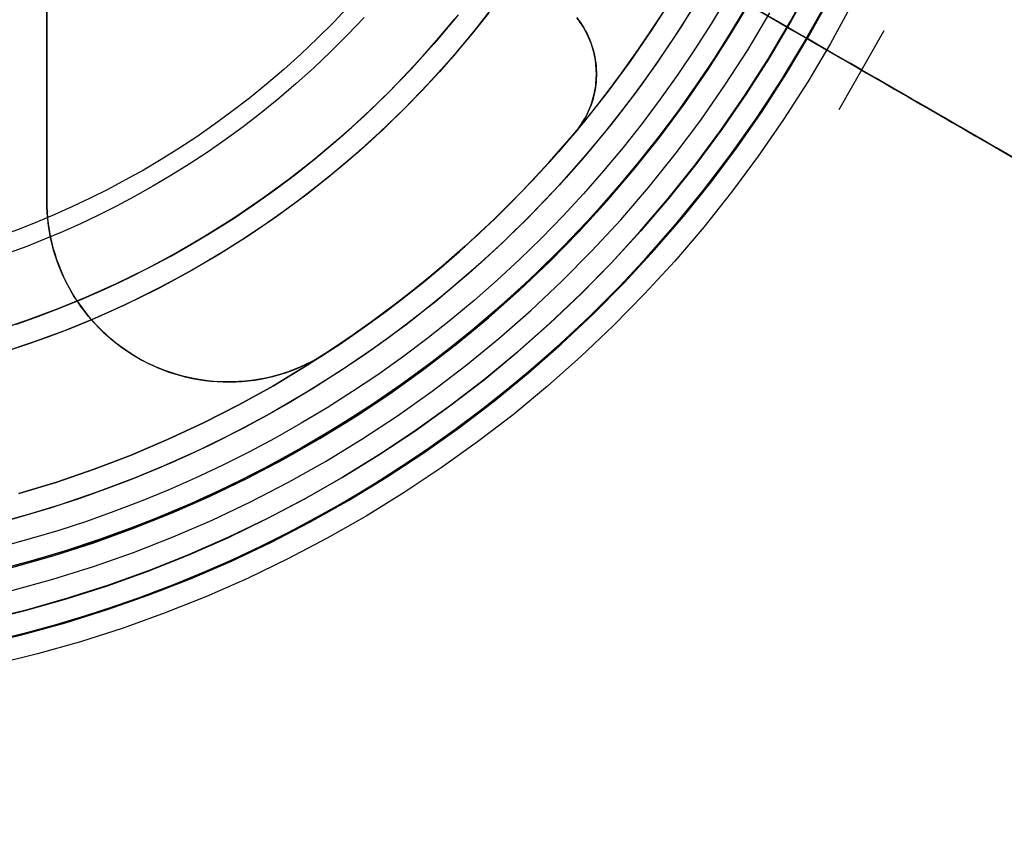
# Model space of a CAD drawing. Header units: millimetres. Extents: x -356 to 356, y -410 to 410.
# Tile 57 of 126: x 7 to 29, y -31 to -14. Entities that reach past the tile are written whole.
import ezdxf

# ---------------------------------------------------------------- set-up
doc = ezdxf.new("R2010")
doc.units = ezdxf.units.MM
doc.header["$MEASUREMENT"] = 0
doc.layers.add('1', color=7, linetype='Continuous')

msp = doc.modelspace()

# ---------------------------------------------------------------- linework, layer by layer
at = {"layer": '1', "color": 252, "extrusion": (-0.000237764, 0, 1)}
msp.add_lwpolyline([(-27.549, 0), (-27.533, -0.95), (-27.484, -1.899), (-27.402, -2.846), (-27.287, -3.789), (-27.14, -4.728), (-26.961, -5.661), (-26.75, -6.587), (-26.506, -7.506), (-26.231, -8.416), (-25.925, -9.315), (-25.588, -10.204), (-25.221, -11.08), (-24.823, -11.943), (-24.396, -12.792), (-23.94, -13.626), (-23.456, -14.443), (-22.943, -15.243), (-22.404, -16.025), (-21.837, -16.788), (-21.245, -17.531), (-20.627, -18.253), (-19.985, -18.953), (-19.319, -19.631), (-18.629, -20.285), (-17.918, -20.915), (-17.186, -21.521), (-16.433, -22.1), (-15.66, -22.653), (-14.869, -23.179), (-14.06, -23.678), (-13.234, -24.148), (-12.393, -24.59), (-11.537, -25.002), (-10.667, -25.385), (-9.784, -25.737), (-8.89, -26.059), (-7.985, -26.349), (-7.071, -26.608), (-6.149, -26.836), (-5.219, -27.031), (-4.283, -27.194), (-3.341, -27.325), (-2.396, -27.423), (-1.448, -27.489), (-0.499, -27.522), (0.452, -27.522), (1.401, -27.489), (2.349, -27.423), (3.294, -27.325), (4.235, -27.194), (5.172, -27.031), (6.101, -26.836), (7.024, -26.608), (7.938, -26.349), (8.843, -26.059), (9.737, -25.737), (10.62, -25.385), (11.49, -25.002), (12.346, -24.59), (13.187, -24.148), (14.013, -23.678), (14.822, -23.179), (15.613, -22.653), (16.385, -22.1), (17.138, -21.521), (17.871, -20.915), (18.582, -20.285), (19.271, -19.631), (19.937, -18.953), (20.58, -18.253), (21.197, -17.531), (21.79, -16.788), (22.356, -16.025), (22.896, -15.243), (23.409, -14.443), (23.893, -13.626), (24.349, -12.792), (24.776, -11.943), (25.174, -11.08), (25.541, -10.204), (25.878, -9.315), (26.184, -8.416), (26.459, -7.506), (26.702, -6.587), (26.914, -5.661), (27.093, -4.728), (27.24, -3.789), (27.355, -2.846), (27.437, -1.899), (27.486, -0.95), (27.502, 0)], dxfattribs=at)
at = {"layer": '1', "color": 252, "extrusion": (-8.22423e-05, 0, 1)}
msp.add_lwpolyline([(-26.534, 0), (-26.518, -0.916), (-26.471, -1.83), (-26.392, -2.742), (-26.282, -3.651), (-26.14, -4.556), (-25.967, -5.455), (-25.763, -6.348), (-25.529, -7.233), (-25.264, -8.11), (-24.969, -8.977), (-24.644, -9.833), (-24.29, -10.677), (-23.907, -11.509), (-23.496, -12.327), (-23.056, -13.131), (-22.589, -13.918), (-22.095, -14.689), (-21.575, -15.443), (-21.029, -16.178), (-20.458, -16.894), (-19.863, -17.59), (-19.244, -18.265), (-18.602, -18.918), (-17.938, -19.548), (-17.253, -20.156), (-16.547, -20.739), (-15.821, -21.297), (-15.077, -21.83), (-14.314, -22.337), (-13.535, -22.818), (-12.739, -23.271), (-11.928, -23.697), (-11.103, -24.094), (-10.265, -24.463), (-9.414, -24.802), (-8.553, -25.112), (-7.681, -25.392), (-6.8, -25.642), (-5.911, -25.861), (-5.015, -26.049), (-4.112, -26.206), (-3.206, -26.332), (-2.295, -26.427), (-1.381, -26.49), (-0.466, -26.522), (0.45, -26.522), (1.365, -26.49), (2.278, -26.427), (3.189, -26.332), (4.096, -26.206), (4.998, -26.049), (5.894, -25.861), (6.784, -25.642), (7.665, -25.392), (8.536, -25.112), (9.398, -24.802), (10.249, -24.463), (11.087, -24.094), (11.912, -23.697), (12.723, -23.271), (13.518, -22.818), (14.298, -22.337), (15.06, -21.83), (15.805, -21.297), (16.53, -20.739), (17.236, -20.156), (17.922, -19.548), (18.586, -18.918), (19.228, -18.265), (19.847, -17.59), (20.442, -16.894), (21.013, -16.178), (21.559, -15.443), (22.079, -14.689), (22.573, -13.918), (23.04, -13.131), (23.479, -12.327), (23.891, -11.509), (24.274, -10.677), (24.628, -9.833), (24.953, -8.977), (25.248, -8.11), (25.512, -7.233), (25.747, -6.348), (25.951, -5.455), (26.124, -4.556), (26.265, -3.651), (26.376, -2.742), (26.455, -1.83), (26.502, -0.916), (26.518, 0)], dxfattribs=at)
at = {"layer": '1', "color": 252}
for points in [[(7.5, -17.571), (7.5, 0)], [(7.5, 0), (7.5, -17.571)], [(7.5, 0), (7.5, -17.571)], [(23.766, -7.759), (23.49, -8.557), (23.187, -9.346), (22.859, -10.124), (22.503, -10.89), (22.123, -11.644), (21.717, -12.385), (21.286, -13.111), (20.831, -13.823), (20.352, -14.518), (19.85, -15.198), (19.326, -15.86), (18.779, -16.503), (18.211, -17.128), (17.622, -17.734), (17.013, -18.319), (16.384, -18.883), (15.737, -19.426), (15.072, -19.946), (14.389, -20.444), (13.69, -20.918)], [(24.361, -12.786), (23.905, -13.619), (23.421, -14.436), (22.909, -15.236), (22.369, -16.017), (21.803, -16.78), (21.211, -17.522), (20.593, -18.244), (19.951, -18.944), (19.285, -19.621), (18.597, -20.275), (17.886, -20.905), (17.154, -21.51), (16.401, -22.089), (15.629, -22.642), (14.838, -23.168), (14.029, -23.666), (13.204, -24.137), (12.363, -24.578), (11.507, -24.99), (10.638, -25.372), (9.756, -25.724), (8.862, -26.046), (7.958, -26.336), (7.044, -26.595), (6.122, -26.822)], [(23.193, -12.819), (22.733, -13.619), (22.245, -14.402), (21.73, -15.168), (21.189, -15.915), (20.622, -16.643), (20.03, -17.351), (19.413, -18.038), (18.774, -18.703), (18.111, -19.345), (17.427, -19.964), (16.721, -20.559), (15.995, -21.128), (15.25, -21.672), (14.486, -22.19), (13.705, -22.681), (12.907, -23.145), (12.093, -23.58), (11.265, -23.987), (10.423, -24.364), (9.568, -24.712), (8.702, -25.03), (7.825, -25.318), (6.939, -25.575), (6.044, -25.801)], [(21.935, -13.003), (21.474, -13.753), (20.986, -14.486), (20.474, -15.201), (19.937, -15.899), (19.376, -16.578), (18.792, -17.237), (18.186, -17.875), (17.558, -18.492), (16.91, -19.087), (16.241, -19.659), (15.553, -20.208), (14.846, -20.733), (14.121, -21.233), (13.38, -21.708), (12.623, -22.157), (11.85, -22.579), (11.064, -22.975), (10.264, -23.343), (9.453, -23.683), (8.63, -23.995), (7.796, -24.279), (6.953, -24.534), (6.103, -24.759)], [(6.031, -27.362), (6.977, -27.136), (7.915, -26.878), (8.843, -26.587), (9.761, -26.264), (10.666, -25.909), (11.559, -25.524), (12.438, -25.107), (13.302, -24.66), (14.15, -24.184), (14.98, -23.678), (15.793, -23.144), (16.587, -22.582), (17.361, -21.993), (18.114, -21.377), (18.845, -20.735), (19.553, -20.069), (20.238, -19.378), (20.898, -18.664), (21.533, -17.927), (22.142, -17.169), (22.725, -16.39), (23.28, -15.592), (23.807, -14.774), (24.306, -13.939), (24.775, -13.087)], [(17.417, -13.203), (16.954, -13.799), (16.471, -14.38), (15.968, -14.943), (15.446, -15.488), (14.905, -16.015), (14.347, -16.523), (13.771, -17.011), (13.178, -17.478), (12.57, -17.925), (11.946, -18.351), (11.308, -18.755), (10.656, -19.136), (9.992, -19.494), (9.315, -19.829), (8.628, -20.141), (7.929, -20.428), (7.222, -20.691), (6.505, -20.93)], [(22.482, -13.111), (22.141, -13.68), (21.784, -14.242), (21.411, -14.796), (21.024, -15.341), (20.622, -15.877), (20.205, -16.404), (19.775, -16.921), (19.331, -17.426), (18.873, -17.921), (18.403, -18.403), (17.921, -18.873), (17.426, -19.331), (16.921, -19.775), (16.404, -20.205), (15.877, -20.622), (15.341, -21.024), (14.796, -21.411), (14.242, -21.784), (13.68, -22.141), (13.111, -22.482), (12.535, -22.808), (11.954, -23.118), (11.367, -23.413), (10.775, -23.691), (10.179, -23.953), (9.58, -24.199), (8.978, -24.428), (8.374, -24.642), (7.768, -24.84), (7.161, -25.021), (6.554, -25.187)], [(22.482, -13.111), (22.141, -13.68), (21.784, -14.242), (21.411, -14.796), (21.024, -15.341), (20.622, -15.877), (20.205, -16.404), (19.775, -16.921), (19.331, -17.426), (18.873, -17.921), (18.403, -18.403), (17.921, -18.873), (17.426, -19.331), (16.921, -19.775), (16.404, -20.205), (15.877, -20.622), (15.341, -21.024), (14.796, -21.411), (14.242, -21.784), (13.68, -22.141), (13.111, -22.482), (12.535, -22.808), (11.954, -23.118), (11.367, -23.413), (10.775, -23.691), (10.179, -23.953), (9.58, -24.199), (8.978, -24.428), (8.374, -24.642), (7.768, -24.84), (7.161, -25.021), (6.554, -25.187)], [(21.885, -13.088), (21.417, -13.841), (20.923, -14.577), (20.403, -15.296), (19.859, -15.996), (19.291, -16.676), (18.7, -17.337), (18.086, -17.977), (17.45, -18.595), (16.793, -19.19), (16.115, -19.762), (15.419, -20.31), (14.703, -20.834), (13.97, -21.333), (13.22, -21.806), (12.454, -22.252), (11.673, -22.671), (10.878, -23.064), (10.069, -23.428), (9.249, -23.764), (8.417, -24.071), (7.575, -24.349), (6.724, -24.598)], [(16.458, -22.652), (17.234, -22.068), (17.989, -21.457), (18.722, -20.82), (19.433, -20.158), (20.121, -19.472), (20.784, -18.762), (21.422, -18.03), (22.035, -17.276), (22.621, -16.502), (23.179, -15.707), (23.71, -14.894), (24.213, -14.062), (24.686, -13.214)], [(25.246, -13.25), (24.774, -14.114), (24.272, -14.961), (23.741, -15.789), (23.182, -16.599), (22.595, -17.39), (21.982, -18.159), (21.342, -18.907), (20.677, -19.633), (19.987, -20.335), (19.273, -21.012), (18.536, -21.665), (17.777, -22.292), (16.997, -22.892), (16.197, -23.465), (15.377, -24.01), (14.539, -24.527), (13.684, -25.014), (12.813, -25.471), (11.926, -25.898), (11.025, -26.295), (10.111, -26.66), (9.184, -26.993), (8.247, -27.294), (7.3, -27.562), (6.345, -27.798)], [(21.693, -13.403), (21.343, -13.954), (20.979, -14.497), (20.599, -15.031), (20.205, -15.557), (19.797, -16.073), (19.375, -16.579), (18.94, -17.074), (18.492, -17.558), (18.031, -18.031), (17.558, -18.492), (17.074, -18.94), (16.579, -19.375), (16.073, -19.797), (15.557, -20.205), (15.031, -20.599), (14.497, -20.979), (13.954, -21.343), (13.403, -21.693), (12.846, -22.028), (12.282, -22.347), (11.712, -22.651), (11.137, -22.939), (10.557, -23.212), (9.973, -23.469), (9.386, -23.71), (8.797, -23.935), (8.205, -24.144), (7.611, -24.338), (7.017, -24.516), (6.422, -24.678)], [(17.357, -13.283), (16.892, -13.876), (16.408, -14.453), (15.903, -15.013), (15.38, -15.555), (14.838, -16.078), (14.278, -16.583), (13.701, -17.068), (13.107, -17.532), (12.498, -17.976), (11.874, -18.398), (11.236, -18.798), (10.584, -19.177), (9.919, -19.532), (9.243, -19.864), (8.555, -20.172), (7.857, -20.457), (7.15, -20.717), (6.434, -20.952)], [(17.234, -13.444), (16.886, -13.884), (16.526, -14.316), (16.155, -14.738), (15.773, -15.152), (15.38, -15.555), (14.976, -15.948), (14.563, -16.33), (14.141, -16.701), (13.709, -17.061), (13.269, -17.409), (12.821, -17.745), (12.365, -18.069), (11.902, -18.38), (11.432, -18.678), (10.957, -18.964), (10.476, -19.236), (9.99, -19.495), (9.499, -19.741), (9.005, -19.974), (8.507, -20.193), (8.006, -20.398), (7.503, -20.59), (6.998, -20.769), (6.492, -20.934)], [(14.191, -13.258), (13.833, -13.636), (13.469, -14), (13.1, -14.351), (12.726, -14.687), (12.347, -15.011), (11.966, -15.32), (11.581, -15.616), (11.194, -15.899), (10.805, -16.169), (10.414, -16.426), (10.023, -16.67), (9.631, -16.902), (9.24, -17.121), (8.848, -17.329), (8.458, -17.525), (8.069, -17.709), (7.681, -17.883), (7.295, -18.045), (6.912, -18.197), (6.531, -18.338)], [(6.673, -25.646), (7.292, -25.477), (7.91, -25.292), (8.526, -25.091), (9.142, -24.873), (9.755, -24.639), (10.365, -24.389), (10.971, -24.122), (11.574, -23.839), (12.171, -23.54), (12.764, -23.224), (13.35, -22.892), (13.929, -22.544), (14.501, -22.18), (15.065, -21.801), (15.62, -21.407), (16.167, -20.997), (16.703, -20.573), (17.229, -20.135), (17.744, -19.683), (18.247, -19.217), (18.738, -18.738), (19.217, -18.247), (19.683, -17.744), (20.135, -17.229), (20.573, -16.703), (20.997, -16.167), (21.407, -15.62), (21.801, -15.065), (22.18, -14.501), (22.544, -13.929), (22.892, -13.35)], [(6.728, -26.168), (7.633, -25.919), (8.528, -25.638), (9.412, -25.327), (10.286, -24.985), (11.147, -24.613), (11.994, -24.211), (12.827, -23.78), (13.645, -23.321), (14.446, -22.833), (15.23, -22.318), (15.995, -21.776), (16.741, -21.208), (17.467, -20.614), (18.172, -19.995), (18.855, -19.352), (19.515, -18.686), (20.152, -17.998), (20.765, -17.288), (21.352, -16.556), (21.914, -15.805), (22.449, -15.035), (22.958, -14.247), (23.438, -13.442)], [(6.737, -27.177), (7.676, -26.927), (8.606, -26.645), (9.526, -26.33), (10.434, -25.983), (11.329, -25.606), (12.211, -25.197), (13.078, -24.758), (13.93, -24.289), (14.764, -23.791), (15.581, -23.264), (16.379, -22.709), (17.158, -22.127), (17.915, -21.519), (18.651, -20.884), (19.365, -20.224), (20.055, -19.54), (20.721, -18.832), (21.362, -18.101), (21.978, -17.349), (22.566, -16.576), (23.128, -15.783), (23.662, -14.97), (24.167, -14.14), (24.644, -13.293)], [(13.69, -20.918), (14.122, -20.63), (14.548, -20.331), (14.97, -20.023), (15.386, -19.705), (15.796, -19.377), (16.201, -19.041), (16.599, -18.694), (16.99, -18.339), (17.375, -17.975), (17.752, -17.603), (18.122, -17.222), (18.485, -16.832), (18.839, -16.435), (19.184, -16.03), (19.522, -15.617), (19.85, -15.198), (20.17, -14.771), (20.48, -14.338), (20.781, -13.898), (21.072, -13.453)], [(13.69, -20.918), (14.122, -20.63), (14.548, -20.331), (14.97, -20.023), (15.386, -19.705), (15.796, -19.377), (16.201, -19.041), (16.599, -18.694), (16.99, -18.339), (17.375, -17.975), (17.752, -17.603), (18.122, -17.222), (18.485, -16.832), (18.839, -16.435), (19.184, -16.03), (19.522, -15.617), (19.85, -15.198), (20.17, -14.771), (20.48, -14.338), (20.781, -13.898), (21.072, -13.453)], [(16.504, -13.561), (16.03, -14.125), (15.538, -14.672), (15.026, -15.201), (14.496, -15.713), (13.949, -16.206), (13.386, -16.679), (12.806, -17.133), (12.211, -17.567), (11.601, -17.979), (10.977, -18.37), (10.34, -18.74), (9.691, -19.087), (9.03, -19.411), (8.358, -19.712), (7.676, -19.99), (6.985, -20.244), (6.286, -20.474)], [(22.796, -13.513), (22.316, -14.292), (21.809, -15.054), (21.276, -15.798), (20.719, -16.522), (20.136, -17.228), (19.529, -17.913), (18.899, -18.576), (18.247, -19.217), (17.573, -19.836), (16.878, -20.43), (16.162, -21.001), (15.428, -21.546), (14.675, -22.066), (13.905, -22.559), (13.118, -23.026), (12.315, -23.465), (11.498, -23.876), (10.667, -24.258), (9.823, -24.612), (8.968, -24.936), (8.102, -25.231), (7.226, -25.496), (6.342, -25.73)], [(16.565, -13.486), (16.093, -14.053), (15.601, -14.603), (15.091, -15.136), (14.563, -15.651), (14.017, -16.147), (13.454, -16.624), (12.875, -17.081), (12.281, -17.517), (11.671, -17.933), (11.048, -18.327), (10.411, -18.7), (9.762, -19.05), (9.101, -19.378), (8.429, -19.682), (7.747, -19.963), (7.056, -20.22), (6.356, -20.452)], [(24.538, -13.486), (24.188, -14.105), (23.82, -14.717), (23.436, -15.322), (23.035, -15.918), (22.619, -16.505), (22.186, -17.082), (21.738, -17.648), (21.275, -18.204), (20.797, -18.748), (20.305, -19.28), (19.799, -19.799), (19.28, -20.305), (18.748, -20.797), (18.204, -21.275), (17.648, -21.738), (17.082, -22.186), (16.505, -22.619), (15.918, -23.035), (15.322, -23.436), (14.717, -23.82), (14.105, -24.188), (13.486, -24.538), (12.86, -24.872), (12.229, -25.188), (11.592, -25.488), (10.951, -25.77), (10.307, -26.034), (9.659, -26.281), (9.009, -26.511), (8.357, -26.724), (7.704, -26.919), (7.051, -27.098), (6.398, -27.259)], [(24.538, -13.486), (24.188, -14.105), (23.82, -14.717), (23.436, -15.322), (23.035, -15.918), (22.619, -16.505), (22.186, -17.082), (21.738, -17.648), (21.275, -18.204), (20.797, -18.748), (20.305, -19.28), (19.799, -19.799), (19.28, -20.305), (18.748, -20.797), (18.204, -21.275), (17.648, -21.738), (17.082, -22.186), (16.505, -22.619), (15.918, -23.035), (15.322, -23.436), (14.717, -23.82), (14.105, -24.188), (13.486, -24.538), (12.86, -24.872), (12.229, -25.188), (11.592, -25.488), (10.951, -25.77), (10.307, -26.034), (9.659, -26.281), (9.009, -26.511), (8.357, -26.724), (7.704, -26.919), (7.051, -27.098), (6.398, -27.259)], [(14.496, -13.539), (14.13, -13.925), (13.758, -14.297), (13.381, -14.655), (12.999, -14.999), (12.613, -15.329), (12.223, -15.646), (11.83, -15.948), (11.434, -16.237), (11.037, -16.513), (10.638, -16.775), (10.238, -17.025), (9.838, -17.261), (9.438, -17.485), (9.038, -17.697), (8.64, -17.898), (8.242, -18.086), (7.846, -18.263), (7.452, -18.429), (7.06, -18.584), (6.671, -18.728)], [(6.837, -20.295), (7.33, -20.121), (7.822, -19.933), (8.311, -19.732), (8.798, -19.519), (9.281, -19.291), (9.76, -19.051), (10.235, -18.798), (10.705, -18.532), (11.17, -18.253), (11.628, -17.961), (12.08, -17.657), (12.526, -17.341), (12.964, -17.013), (13.394, -16.673), (13.816, -16.321), (14.228, -15.959), (14.632, -15.585), (15.026, -15.201), (15.41, -14.807), (15.783, -14.404), (16.146, -13.991), (16.498, -13.569)], [(19.182, -13.546), (19.223, -13.6), (19.263, -13.656), (19.301, -13.713), (19.337, -13.771), (19.371, -13.831), (19.402, -13.891), (19.432, -13.953), (19.46, -14.016), (19.485, -14.079), (19.508, -14.144), (19.529, -14.209), (19.548, -14.275), (19.564, -14.341), (19.578, -14.408), (19.59, -14.476), (19.6, -14.543), (19.607, -14.611), (19.612, -14.68), (19.615, -14.748), (19.615, -14.817), (19.613, -14.885), (19.608, -14.953), (19.601, -15.021), (19.592, -15.089), (19.581, -15.157), (19.567, -15.224), (19.551, -15.29), (19.533, -15.356), (19.512, -15.422), (19.49, -15.486), (19.465, -15.55), (19.437, -15.613), (19.408, -15.675), (19.377, -15.735), (19.343, -15.795), (19.308, -15.854), (19.271, -15.911), (19.231, -15.967), (19.19, -16.022), (19.147, -16.075)], [(19.147, -16.075), (19.18, -16.034), (19.213, -15.992), (19.245, -15.948), (19.275, -15.904), (19.305, -15.859), (19.333, -15.813), (19.36, -15.765), (19.386, -15.717), (19.411, -15.669), (19.435, -15.619), (19.457, -15.568), (19.478, -15.517), (19.497, -15.465), (19.515, -15.413), (19.532, -15.36), (19.547, -15.307), (19.56, -15.253), (19.573, -15.199), (19.583, -15.145), (19.592, -15.09), (19.6, -15.036), (19.606, -14.981), (19.61, -14.926), (19.613, -14.871), (19.615, -14.817), (19.615, -14.762), (19.613, -14.708), (19.61, -14.654), (19.606, -14.6), (19.6, -14.547), (19.593, -14.494), (19.585, -14.442), (19.575, -14.39), (19.563, -14.338), (19.551, -14.286), (19.536, -14.234), (19.521, -14.182), (19.504, -14.131), (19.485, -14.079), (19.465, -14.029), (19.443, -13.978), (19.42, -13.928), (19.396, -13.879), (19.37, -13.83), (19.343, -13.782), (19.314, -13.734), (19.285, -13.688), (19.253, -13.642), (19.221, -13.597), (19.187, -13.553)], [(19.147, -16.075), (19.18, -16.034), (19.213, -15.992), (19.245, -15.948), (19.275, -15.904), (19.305, -15.859), (19.333, -15.813), (19.36, -15.765), (19.386, -15.717), (19.411, -15.669), (19.435, -15.619), (19.457, -15.568), (19.478, -15.517), (19.497, -15.465), (19.515, -15.413), (19.532, -15.36), (19.547, -15.307), (19.56, -15.253), (19.573, -15.199), (19.583, -15.145), (19.592, -15.09), (19.6, -15.036), (19.606, -14.981), (19.61, -14.926), (19.613, -14.871), (19.615, -14.817), (19.615, -14.762), (19.613, -14.708), (19.61, -14.654), (19.606, -14.6), (19.6, -14.547), (19.593, -14.494), (19.585, -14.442), (19.575, -14.39), (19.563, -14.338), (19.551, -14.286), (19.536, -14.234), (19.521, -14.182), (19.504, -14.131), (19.485, -14.079), (19.465, -14.029), (19.443, -13.978), (19.42, -13.928), (19.396, -13.879), (19.37, -13.83), (19.343, -13.782), (19.314, -13.734), (19.285, -13.688), (19.253, -13.642), (19.221, -13.597), (19.187, -13.553)], [(24.968, -15.57), (25.958, -13.832)], [(19.147, -16.075), (18.574, -16.733), (17.979, -17.371), (17.362, -17.988), (16.724, -18.582), (16.066, -19.155), (15.388, -19.703), (14.691, -20.228), (13.976, -20.728), (13.244, -21.203), (12.497, -21.653), (11.733, -22.075), (10.956, -22.471), (10.165, -22.84), (9.362, -23.181), (8.548, -23.493), (7.723, -23.777), (6.889, -24.032)], [(6.889, -24.032), (7.723, -23.777), (8.548, -23.493), (9.362, -23.181), (10.165, -22.84), (10.956, -22.471), (11.733, -22.075), (12.497, -21.653), (13.244, -21.203), (13.976, -20.728), (14.691, -20.228), (15.388, -19.703), (16.066, -19.155), (16.724, -18.582), (17.362, -17.988), (17.979, -17.371), (18.574, -16.733), (19.147, -16.075)], [(19.147, -16.075), (18.574, -16.733), (17.979, -17.371), (17.362, -17.988), (16.724, -18.582), (16.066, -19.155), (15.388, -19.703), (14.691, -20.228), (13.976, -20.728), (13.244, -21.203), (12.497, -21.653), (11.733, -22.075), (10.956, -22.471), (10.165, -22.84), (9.362, -23.181), (8.548, -23.493), (7.723, -23.777), (6.889, -24.032)], [(7.5, -17.571), (7.502, -17.7), (7.508, -17.829), (7.519, -17.96), (7.534, -18.09), (7.553, -18.221), (7.577, -18.353), (7.605, -18.484), (7.638, -18.614), (7.676, -18.745), (7.718, -18.874), (7.765, -19.002), (7.816, -19.129), (7.871, -19.255), (7.931, -19.378), (7.996, -19.5), (8.064, -19.62), (8.137, -19.737), (8.213, -19.851), (8.293, -19.963), (8.377, -20.071), (8.465, -20.177), (8.555, -20.279), (8.649, -20.377), (8.746, -20.472), (8.845, -20.563), (8.947, -20.651), (9.051, -20.734), (9.157, -20.813), (9.265, -20.889), (9.375, -20.96), (9.486, -21.027), (9.598, -21.09), (9.712, -21.149), (9.829, -21.205), (9.948, -21.258), (10.07, -21.307), (10.195, -21.352), (10.322, -21.394), (10.45, -21.431), (10.581, -21.464), (10.713, -21.493), (10.847, -21.518), (10.982, -21.538), (11.118, -21.553), (11.255, -21.564), (11.392, -21.57), (11.53, -21.571), (11.668, -21.568), (11.805, -21.56), (11.942, -21.547), (12.079, -21.529), (12.214, -21.507), (12.348, -21.48), (12.481, -21.449), (12.612, -21.414), (12.742, -21.374), (12.869, -21.33), (12.995, -21.282), (13.117, -21.23), (13.238, -21.174), (13.355, -21.115), (13.47, -21.053), (13.582, -20.987), (13.69, -20.918)], [(7.5, -17.571), (7.502, -17.7), (7.508, -17.829), (7.519, -17.96), (7.534, -18.09), (7.553, -18.221), (7.577, -18.353), (7.605, -18.484), (7.638, -18.614), (7.676, -18.745), (7.718, -18.874), (7.765, -19.002), (7.816, -19.129), (7.871, -19.255), (7.931, -19.378), (7.996, -19.5), (8.064, -19.62), (8.137, -19.737), (8.213, -19.851), (8.293, -19.963), (8.377, -20.071), (8.465, -20.177), (8.555, -20.279), (8.649, -20.377), (8.746, -20.472), (8.845, -20.563), (8.947, -20.651), (9.051, -20.734), (9.157, -20.813), (9.265, -20.889), (9.375, -20.96), (9.486, -21.027), (9.598, -21.09), (9.712, -21.149), (9.829, -21.205), (9.948, -21.258), (10.07, -21.307), (10.195, -21.352), (10.322, -21.394), (10.45, -21.431), (10.581, -21.464), (10.713, -21.493), (10.847, -21.518), (10.982, -21.538), (11.118, -21.553), (11.255, -21.564), (11.392, -21.57), (11.53, -21.571), (11.668, -21.568), (11.805, -21.56), (11.942, -21.547), (12.079, -21.529), (12.214, -21.507), (12.348, -21.48), (12.481, -21.449), (12.612, -21.414), (12.742, -21.374), (12.869, -21.33), (12.995, -21.282), (13.117, -21.23), (13.238, -21.174), (13.355, -21.115), (13.47, -21.053), (13.582, -20.987), (13.69, -20.918)], [(13.69, -20.918), (13.573, -20.992), (13.453, -21.062), (13.331, -21.128), (13.207, -21.189), (13.08, -21.246), (12.952, -21.299), (12.822, -21.347), (12.69, -21.39), (12.557, -21.429), (12.422, -21.463), (12.287, -21.493), (12.15, -21.518), (12.013, -21.538), (11.875, -21.554), (11.737, -21.564), (11.598, -21.57), (11.46, -21.571), (11.321, -21.567), (11.183, -21.559), (11.044, -21.545), (10.907, -21.527), (10.77, -21.504), (10.634, -21.476), (10.499, -21.444), (10.366, -21.407), (10.233, -21.365), (10.102, -21.319), (9.973, -21.268), (9.846, -21.213), (9.721, -21.154), (9.598, -21.09), (9.477, -21.022), (9.358, -20.95), (9.242, -20.873), (9.129, -20.793), (9.019, -20.709), (8.912, -20.621), (8.808, -20.529), (8.707, -20.434), (8.609, -20.336), (8.515, -20.234), (8.424, -20.129), (8.337, -20.02), (8.254, -19.909), (8.175, -19.795), (8.1, -19.679), (8.029, -19.56), (7.962, -19.438), (7.9, -19.314), (7.841, -19.188), (7.788, -19.061), (7.738, -18.931), (7.693, -18.8), (7.653, -18.667), (7.617, -18.533), (7.586, -18.398), (7.56, -18.261), (7.538, -18.124), (7.522, -17.987), (7.51, -17.849), (7.502, -17.71), (7.5, -17.571)]]:
    msp.add_lwpolyline(points, dxfattribs=at)
at = {"layer": '1', "color": 252, "extrusion": (0.5, 0.866025, 0)}
for points in [[(-33.902, -337.794), (-33.629, -337.946), (-33.35, -338.088), (-33.067, -338.22), (-32.78, -338.342), (-32.488, -338.454), (-32.193, -338.556), (-31.894, -338.648), (-31.593, -338.729), (-31.288, -338.8), (-30.982, -338.86), (-30.673, -338.91), (-30.363, -338.948), (-30.052, -338.976), (-29.74, -338.994), (-29.428, -339), (-29.116, -338.995), (-28.804, -338.98), (-28.492, -338.954), (-28.182, -338.917), (-27.873, -338.869), (-27.566, -338.811), (-27.262, -338.742), (-26.96, -338.662), (-26.66, -338.572), (-26.365, -338.472), (-26.072, -338.361), (-25.784, -338.241), (-25.5, -338.11), (-25.221, -337.97), (-24.947, -337.82), (-24.678, -337.661), (-24.415, -337.492), (-24.158, -337.315), (-23.908, -337.128), (-23.664, -336.933), (-23.426, -336.73), (-23.196, -336.519), (-22.974, -336.299), (-22.759, -336.072), (-22.552, -335.838), (-22.354, -335.597), (-22.164, -335.349), (-21.983, -335.094), (-21.81, -334.834), (-21.647, -334.567), (-21.493, -334.296), (-21.349, -334.018), (-21.214, -333.737), (-21.09, -333.45), (-20.975, -333.16), (-20.87, -332.865), (-20.776, -332.567), (-20.692, -332.266), (-20.619, -331.963), (-20.556, -331.657), (-20.504, -331.349), (-20.462, -331.039), (-20.431, -330.728), (-20.412, -330.416), (-20.403, -330.104), (-20.404, -329.792), (-20.417, -329.48), (-20.44, -329.168), (-20.475, -328.858), (-20.52, -328.548), (-20.575, -328.241), (-20.642, -327.936), (-20.719, -327.633), (-20.806, -327.333), (-20.904, -327.036), (-21.012, -326.743), (-21.13, -326.454), (-21.258, -326.169), (-21.396, -325.889), (-21.543, -325.613), (-21.7, -325.343), (-21.867, -325.079), (-22.042, -324.82), (-22.226, -324.568), (-22.419, -324.322), (-22.62, -324.083), (-22.83, -323.851), (-23.047, -323.627), (-23.272, -323.41), (-23.505, -323.201), (-23.744, -323.001), (-23.99, -322.809), (-24.243, -322.625), (-24.502, -322.451), (-24.767, -322.285), (-25.038, -322.129), (-25.314, -321.982), (-25.594, -321.845), (-25.88, -321.718), (-26.169, -321.601), (-26.463, -321.493), (-26.76, -321.397), (-27.06, -321.31), (-27.363, -321.234), (-27.668, -321.169), (-27.976, -321.114), (-28.285, -321.07), (-28.596, -321.036), (-28.908, -321.014), (-29.22, -321.002), (-29.532, -321.001), (-29.844, -321.011), (-30.156, -321.032), (-30.467, -321.063), (-30.776, -321.106), (-31.084, -321.159), (-31.39, -321.222), (-31.694, -321.297), (-31.994, -321.381), (-32.292, -321.477), (-32.586, -321.582), (-32.876, -321.698), (-33.162, -321.823), (-33.444, -321.959), (-33.72, -322.104), (-33.992, -322.258), (-34.258, -322.422), (-34.518, -322.595), (-34.772, -322.777), (-35.019, -322.968), (-35.26, -323.167), (-35.493, -323.375), (-35.72, -323.59), (-35.938, -323.813), (-36.149, -324.044), (-36.352, -324.282), (-36.546, -324.526), (-36.732, -324.778), (-36.909, -325.035), (-37.076, -325.299), (-37.235, -325.568), (-37.384, -325.842), (-37.524, -326.122), (-37.653, -326.406), (-37.773, -326.695), (-37.883, -326.987), (-37.982, -327.283), (-38.071, -327.583), (-38.15, -327.885), (-38.218, -328.19), (-38.276, -328.497), (-38.322, -328.806), (-38.358, -329.116), (-38.384, -329.428), (-38.398, -329.74), (-38.402, -330.052), (-38.395, -330.364), (-38.376, -330.676), (-38.348, -330.987), (-38.308, -331.297), (-38.258, -331.606), (-38.196, -331.912), (-38.125, -332.216), (-38.043, -332.517), (-37.95, -332.816), (-37.847, -333.111), (-37.734, -333.402), (-37.611, -333.689), (-37.478, -333.972), (-37.335, -334.25), (-37.183, -334.523), (-37.021, -334.79), (-36.851, -335.051), (-36.671, -335.307), (-36.482, -335.556), (-36.285, -335.798), (-36.08, -336.034), (-35.866, -336.262), (-35.645, -336.482), (-35.416, -336.695), (-35.18, -336.9), (-34.937, -337.096), (-34.688, -337.284), (-34.432, -337.463), (-34.17, -337.633), (-33.902, -337.794)], [(-34.402, -338.66), (-34.098, -338.829), (-33.789, -338.986), (-33.475, -339.133), (-33.155, -339.269), (-32.831, -339.394), (-32.503, -339.507), (-32.171, -339.609), (-31.836, -339.699), (-31.498, -339.778), (-31.157, -339.845), (-30.815, -339.9), (-30.47, -339.943), (-30.124, -339.974), (-29.778, -339.993), (-29.431, -340), (-29.084, -339.995), (-28.737, -339.978), (-28.391, -339.949), (-28.046, -339.908), (-27.703, -339.855), (-27.362, -339.79), (-27.024, -339.713), (-26.688, -339.625), (-26.356, -339.525), (-26.027, -339.413), (-25.702, -339.291), (-25.382, -339.157), (-25.067, -339.011), (-24.757, -338.856), (-24.452, -338.689), (-24.154, -338.512), (-23.861, -338.325), (-23.576, -338.127), (-23.297, -337.92), (-23.026, -337.704), (-22.762, -337.478), (-22.507, -337.243), (-22.26, -336.999), (-22.021, -336.747), (-21.791, -336.487), (-21.571, -336.219), (-21.36, -335.943), (-21.158, -335.66), (-20.967, -335.371), (-20.785, -335.075), (-20.614, -334.773), (-20.454, -334.465), (-20.305, -334.152), (-20.166, -333.834), (-20.038, -333.511), (-19.922, -333.184), (-19.817, -332.853), (-19.724, -332.518), (-19.643, -332.181), (-19.573, -331.841), (-19.515, -331.499), (-19.469, -331.155), (-19.435, -330.809), (-19.413, -330.463), (-19.403, -330.116), (-19.405, -329.769), (-19.419, -329.422), (-19.445, -329.076), (-19.483, -328.731), (-19.533, -328.387), (-19.595, -328.046), (-19.669, -327.706), (-19.754, -327.37), (-19.851, -327.037), (-19.96, -326.707), (-20.08, -326.381), (-20.211, -326.06), (-20.353, -325.743), (-20.506, -325.432), (-20.67, -325.126), (-20.845, -324.826), (-21.029, -324.532), (-21.224, -324.245), (-21.429, -323.964), (-21.643, -323.691), (-21.867, -323.426), (-22.1, -323.168), (-22.341, -322.919), (-22.591, -322.678), (-22.849, -322.446), (-23.115, -322.223), (-23.389, -322.01), (-23.67, -321.806), (-23.958, -321.612), (-24.252, -321.428), (-24.553, -321.254), (-24.859, -321.091), (-25.171, -320.939), (-25.488, -320.798), (-25.81, -320.667), (-26.136, -320.548), (-26.466, -320.441), (-26.8, -320.344), (-27.136, -320.26), (-27.476, -320.187), (-27.818, -320.126), (-28.161, -320.077), (-28.506, -320.04), (-28.853, -320.015), (-29.199, -320.002), (-29.547, -320.001), (-29.894, -320.012), (-30.24, -320.035), (-30.585, -320.07), (-30.929, -320.117), (-31.271, -320.176), (-31.611, -320.247), (-31.948, -320.33), (-32.282, -320.424), (-32.613, -320.53), (-32.94, -320.647), (-33.262, -320.775), (-33.58, -320.915), (-33.893, -321.065), (-34.2, -321.226), (-34.502, -321.398), (-34.797, -321.58), (-35.086, -321.773), (-35.368, -321.975), (-35.643, -322.187), (-35.911, -322.408), (-36.17, -322.639), (-36.422, -322.878), (-36.665, -323.126), (-36.899, -323.382), (-37.124, -323.646), (-37.34, -323.918), (-37.546, -324.197), (-37.743, -324.483), (-37.929, -324.776), (-38.105, -325.075), (-38.271, -325.38), (-38.426, -325.691), (-38.57, -326.007), (-38.703, -326.327), (-38.825, -326.652), (-38.935, -326.981), (-39.034, -327.314), (-39.122, -327.65), (-39.198, -327.989), (-39.261, -328.33), (-39.314, -328.673), (-39.354, -329.018), (-39.382, -329.364), (-39.398, -329.711), (-39.402, -330.058), (-39.394, -330.405), (-39.374, -330.751), (-39.342, -331.097), (-39.298, -331.441), (-39.242, -331.784), (-39.174, -332.124), (-39.094, -332.462), (-39.003, -332.797), (-38.9, -333.129), (-38.786, -333.456), (-38.66, -333.78), (-38.523, -334.099), (-38.375, -334.413), (-38.217, -334.722), (-38.048, -335.025), (-37.868, -335.322), (-37.678, -335.613), (-37.478, -335.897), (-37.269, -336.173), (-37.05, -336.443), (-36.822, -336.704), (-36.585, -336.958), (-36.339, -337.203), (-36.085, -337.439), (-35.822, -337.667), (-35.552, -337.885), (-35.275, -338.094), (-34.991, -338.293), (-34.699, -338.482), (-34.402, -338.66)], [(-33.402, -336.928), (-33.159, -337.063), (-32.912, -337.189), (-32.66, -337.306), (-32.404, -337.415), (-32.145, -337.515), (-31.883, -337.606), (-31.617, -337.687), (-31.349, -337.759), (-31.079, -337.822), (-30.806, -337.876), (-30.532, -337.92), (-30.257, -337.954), (-29.98, -337.979), (-29.703, -337.994), (-29.425, -338), (-29.147, -337.996), (-28.87, -337.982), (-28.593, -337.959), (-28.318, -337.926), (-28.043, -337.884), (-27.77, -337.832), (-27.5, -337.771), (-27.231, -337.7), (-26.965, -337.62), (-26.702, -337.531), (-26.442, -337.432), (-26.186, -337.325), (-25.934, -337.209), (-25.686, -337.084), (-25.442, -336.951), (-25.203, -336.81), (-24.969, -336.66), (-24.741, -336.502), (-24.518, -336.336), (-24.301, -336.163), (-24.09, -335.982), (-23.886, -335.794), (-23.688, -335.599), (-23.497, -335.398), (-23.313, -335.189), (-23.137, -334.975), (-22.968, -334.755), (-22.807, -334.528), (-22.654, -334.297), (-22.509, -334.06), (-22.372, -333.818), (-22.244, -333.572), (-22.124, -333.321), (-22.013, -333.067), (-21.911, -332.809), (-21.818, -332.547), (-21.734, -332.282), (-21.66, -332.015), (-21.594, -331.745), (-21.539, -331.473), (-21.492, -331.199), (-21.455, -330.924), (-21.428, -330.647), (-21.41, -330.37), (-21.402, -330.093), (-21.404, -329.815), (-21.415, -329.537), (-21.436, -329.26), (-21.467, -328.984), (-21.507, -328.71), (-21.556, -328.436), (-21.615, -328.165), (-21.684, -327.896), (-21.761, -327.629), (-21.848, -327.366), (-21.944, -327.105), (-22.049, -326.848), (-22.163, -326.595), (-22.285, -326.345), (-22.417, -326.101), (-22.556, -325.861), (-22.704, -325.625), (-22.86, -325.396), (-23.024, -325.171), (-23.195, -324.953), (-23.374, -324.74), (-23.56, -324.534), (-23.753, -324.335), (-23.953, -324.142), (-24.16, -323.957), (-24.373, -323.778), (-24.592, -323.608), (-24.816, -323.445), (-25.047, -323.289), (-25.282, -323.142), (-25.523, -323.003), (-25.768, -322.873), (-26.017, -322.751), (-26.271, -322.638), (-26.528, -322.534), (-26.789, -322.439), (-27.053, -322.352), (-27.32, -322.276), (-27.59, -322.208), (-27.861, -322.15), (-28.134, -322.101), (-28.409, -322.062), (-28.685, -322.032), (-28.962, -322.012), (-29.24, -322.002), (-29.518, -322.001), (-29.795, -322.01), (-30.072, -322.028), (-30.349, -322.056), (-30.624, -322.094), (-30.897, -322.141), (-31.169, -322.198), (-31.439, -322.264), (-31.706, -322.339), (-31.971, -322.424), (-32.232, -322.517), (-32.49, -322.62), (-32.744, -322.732), (-32.995, -322.852), (-33.241, -322.981), (-33.482, -323.119), (-33.718, -323.264), (-33.949, -323.418), (-34.175, -323.58), (-34.395, -323.749), (-34.609, -323.927), (-34.817, -324.111), (-35.018, -324.302), (-35.212, -324.501), (-35.399, -324.706), (-35.58, -324.917), (-35.752, -325.134), (-35.917, -325.358), (-36.075, -325.587), (-36.224, -325.821), (-36.365, -326.06), (-36.497, -326.304), (-36.621, -326.553), (-36.736, -326.805), (-36.843, -327.062), (-36.94, -327.322), (-37.029, -327.585), (-37.108, -327.851), (-37.178, -328.12), (-37.238, -328.391), (-37.29, -328.664), (-37.331, -328.939), (-37.363, -329.214), (-37.386, -329.491), (-37.399, -329.769), (-37.402, -330.046), (-37.395, -330.324), (-37.379, -330.601), (-37.354, -330.878), (-37.318, -331.153), (-37.274, -331.427), (-37.219, -331.699), (-37.156, -331.97), (-37.083, -332.238), (-37, -332.503), (-36.909, -332.765), (-36.808, -333.024), (-36.699, -333.279), (-36.581, -333.531), (-36.454, -333.778), (-36.319, -334.02), (-36.175, -334.258), (-36.023, -334.49), (-35.863, -334.717), (-35.696, -334.939), (-35.52, -335.154), (-35.338, -335.363), (-35.148, -335.566), (-34.951, -335.762), (-34.748, -335.951), (-34.538, -336.133), (-34.322, -336.308), (-34.1, -336.475), (-33.873, -336.634), (-33.64, -336.785), (-33.402, -336.928)], [(-33.902, -337.794), (-33.629, -337.946), (-33.35, -338.088), (-33.067, -338.22), (-32.78, -338.342), (-32.488, -338.454), (-32.193, -338.556), (-31.894, -338.648), (-31.593, -338.729), (-31.288, -338.8), (-30.982, -338.86), (-30.673, -338.91), (-30.363, -338.948), (-30.052, -338.976), (-29.74, -338.994), (-29.428, -339), (-29.116, -338.995), (-28.804, -338.98), (-28.492, -338.954), (-28.182, -338.917), (-27.873, -338.869), (-27.566, -338.811), (-27.262, -338.742), (-26.96, -338.662), (-26.66, -338.572), (-26.365, -338.472), (-26.072, -338.361), (-25.784, -338.241), (-25.5, -338.11), (-25.221, -337.97), (-24.947, -337.82), (-24.678, -337.661), (-24.415, -337.492), (-24.158, -337.315), (-23.908, -337.128), (-23.664, -336.933), (-23.426, -336.73), (-23.196, -336.519), (-22.974, -336.299), (-22.759, -336.072), (-22.552, -335.838), (-22.354, -335.597), (-22.164, -335.349), (-21.983, -335.094), (-21.81, -334.834), (-21.647, -334.567), (-21.493, -334.296), (-21.349, -334.018), (-21.214, -333.737), (-21.09, -333.45), (-20.975, -333.16), (-20.87, -332.865), (-20.776, -332.567), (-20.692, -332.266), (-20.619, -331.963), (-20.556, -331.657), (-20.504, -331.349), (-20.462, -331.039), (-20.431, -330.728), (-20.412, -330.416), (-20.403, -330.104), (-20.404, -329.792), (-20.417, -329.48), (-20.44, -329.168), (-20.475, -328.858), (-20.52, -328.548), (-20.575, -328.241), (-20.642, -327.936), (-20.719, -327.633), (-20.806, -327.333), (-20.904, -327.036), (-21.012, -326.743), (-21.13, -326.454), (-21.258, -326.169), (-21.396, -325.889), (-21.543, -325.613), (-21.7, -325.343), (-21.867, -325.079), (-22.042, -324.82), (-22.226, -324.568), (-22.419, -324.322), (-22.62, -324.083), (-22.83, -323.851), (-23.047, -323.627), (-23.272, -323.41), (-23.505, -323.201), (-23.744, -323.001), (-23.99, -322.809), (-24.243, -322.625), (-24.502, -322.451), (-24.767, -322.285), (-25.038, -322.129), (-25.314, -321.982), (-25.594, -321.845), (-25.88, -321.718), (-26.169, -321.601), (-26.463, -321.493), (-26.76, -321.397), (-27.06, -321.31), (-27.363, -321.234), (-27.668, -321.169), (-27.976, -321.114), (-28.285, -321.07), (-28.596, -321.036), (-28.908, -321.014), (-29.22, -321.002), (-29.532, -321.001), (-29.844, -321.011), (-30.156, -321.032), (-30.467, -321.063), (-30.776, -321.106), (-31.084, -321.159), (-31.39, -321.222), (-31.694, -321.297), (-31.994, -321.381), (-32.292, -321.477), (-32.586, -321.582), (-32.876, -321.698), (-33.162, -321.823), (-33.444, -321.959), (-33.72, -322.104), (-33.992, -322.258), (-34.258, -322.422), (-34.518, -322.595), (-34.772, -322.777), (-35.019, -322.968), (-35.26, -323.167), (-35.493, -323.375), (-35.72, -323.59), (-35.938, -323.813), (-36.149, -324.044), (-36.352, -324.282), (-36.546, -324.526), (-36.732, -324.778), (-36.909, -325.035), (-37.076, -325.299), (-37.235, -325.568), (-37.384, -325.842), (-37.524, -326.122), (-37.653, -326.406), (-37.773, -326.695), (-37.883, -326.987), (-37.982, -327.283), (-38.071, -327.583), (-38.15, -327.885), (-38.218, -328.19), (-38.276, -328.497), (-38.322, -328.806), (-38.358, -329.116), (-38.384, -329.428), (-38.398, -329.74), (-38.402, -330.052), (-38.395, -330.364), (-38.376, -330.676), (-38.348, -330.987), (-38.308, -331.297), (-38.258, -331.606), (-38.196, -331.912), (-38.125, -332.216), (-38.043, -332.517), (-37.95, -332.816), (-37.847, -333.111), (-37.734, -333.402), (-37.611, -333.689), (-37.478, -333.972), (-37.335, -334.25), (-37.183, -334.523), (-37.021, -334.79), (-36.851, -335.051), (-36.671, -335.307), (-36.482, -335.556), (-36.285, -335.798), (-36.08, -336.034), (-35.866, -336.262), (-35.645, -336.482), (-35.416, -336.695), (-35.18, -336.9), (-34.937, -337.096), (-34.688, -337.284), (-34.432, -337.463), (-34.17, -337.633), (-33.902, -337.794)]]:
    msp.add_lwpolyline(points, dxfattribs=at)
at = {"layer": '1', "color": 252, "extrusion": (0.861004, -0.490292, -0.135229)}
for points in [[(-1.175, -322.993), (-1.174, -323.027), (-1.173, -323.062), (-1.17, -323.096), (-1.165, -323.13), (-1.16, -323.165), (-1.154, -323.198), (-1.146, -323.232), (-1.137, -323.266), (-1.127, -323.299), (-1.116, -323.331), (-1.104, -323.364), (-1.09, -323.395), (-1.076, -323.427), (-1.06, -323.458), (-1.044, -323.488), (-1.026, -323.518), (-1.008, -323.547), (-0.988, -323.575), (-0.967, -323.603), (-0.946, -323.63), (-0.923, -323.656), (-0.9, -323.681), (-0.876, -323.706), (-0.851, -323.73), (-0.825, -323.753), (-0.798, -323.775), (-0.771, -323.796), (-0.743, -323.816), (-0.714, -323.835), (-0.685, -323.853), (-0.655, -323.87), (-0.624, -323.886), (-0.593, -323.901), (-0.562, -323.915), (-0.53, -323.928), (-0.497, -323.94), (-0.464, -323.95), (-0.431, -323.959), (-0.398, -323.968), (-0.364, -323.975), (-0.33, -323.981), (-0.296, -323.986), (-0.261, -323.989), (-0.227, -323.991), (-0.192, -323.993), (-0.158, -323.993), (-0.123, -323.991), (-0.089, -323.989), (-0.054, -323.986), (-0.02, -323.981), (0.014, -323.975), (0.048, -323.968), (0.081, -323.959), (0.114, -323.95), (0.147, -323.94), (0.18, -323.928), (0.212, -323.915), (0.243, -323.901), (0.274, -323.886), (0.305, -323.87), (0.335, -323.853), (0.364, -323.835), (0.393, -323.816), (0.421, -323.796), (0.449, -323.775), (0.475, -323.753), (0.501, -323.73), (0.526, -323.706), (0.55, -323.681), (0.574, -323.656), (0.596, -323.63), (0.617, -323.603), (0.638, -323.575), (0.658, -323.547), (0.676, -323.518), (0.694, -323.488), (0.71, -323.458), (0.726, -323.427), (0.74, -323.395), (0.754, -323.364), (0.766, -323.331), (0.777, -323.299), (0.787, -323.266), (0.796, -323.232), (0.804, -323.198), (0.81, -323.165), (0.816, -323.13), (0.82, -323.096), (0.823, -323.062), (0.824, -323.027), (0.825, -322.993)], [(0.825, -322.993), (0.824, -322.958), (0.823, -322.924), (0.82, -322.889), (0.816, -322.855), (0.81, -322.821), (0.804, -322.787), (0.796, -322.753), (0.787, -322.72), (0.777, -322.687), (0.766, -322.654), (0.754, -322.622), (0.74, -322.59), (0.726, -322.559), (0.71, -322.528), (0.694, -322.498), (0.676, -322.468), (0.658, -322.439), (0.638, -322.411), (0.617, -322.383), (0.596, -322.356), (0.574, -322.33), (0.55, -322.304), (0.526, -322.28), (0.501, -322.256), (0.475, -322.233), (0.449, -322.211), (0.421, -322.19), (0.393, -322.17), (0.364, -322.151), (0.335, -322.133), (0.305, -322.116), (0.274, -322.099), (0.243, -322.084), (0.212, -322.071), (0.18, -322.058), (0.147, -322.046), (0.114, -322.036), (0.081, -322.026), (0.048, -322.018), (0.014, -322.011), (-0.02, -322.005), (-0.054, -322), (-0.089, -321.997), (-0.123, -321.994), (-0.158, -321.993), (-0.192, -321.993), (-0.227, -321.994), (-0.261, -321.997), (-0.296, -322), (-0.33, -322.005), (-0.364, -322.011), (-0.398, -322.018), (-0.431, -322.026), (-0.464, -322.036), (-0.497, -322.046), (-0.53, -322.058), (-0.562, -322.071), (-0.593, -322.084), (-0.624, -322.099), (-0.655, -322.116), (-0.685, -322.133), (-0.714, -322.151), (-0.743, -322.17), (-0.771, -322.19), (-0.798, -322.211), (-0.825, -322.233), (-0.851, -322.256), (-0.876, -322.28), (-0.9, -322.304), (-0.923, -322.33), (-0.946, -322.356), (-0.967, -322.383), (-0.988, -322.411), (-1.008, -322.439), (-1.026, -322.468), (-1.044, -322.498), (-1.06, -322.528), (-1.076, -322.559), (-1.09, -322.59), (-1.104, -322.622), (-1.116, -322.654), (-1.127, -322.687), (-1.137, -322.72), (-1.146, -322.753), (-1.154, -322.787), (-1.16, -322.821), (-1.165, -322.855), (-1.17, -322.889), (-1.173, -322.924), (-1.174, -322.958), (-1.175, -322.993)]]:
    msp.add_lwpolyline(points, dxfattribs=at)
at = {"layer": '1', "color": 252, "extrusion": (0.117512, -0.066916, 0.990814)}
for points in [[(0.825, -455.332), (0.825, -73.757)], [(-0.175, -455.332), (-0.175, -73.757)], [(-0.175, -455.332), (-0.175, -73.757)], [(-1.175, -455.332), (-1.175, -73.757)]]:
    msp.add_lwpolyline(points, dxfattribs=at)
at = {"layer": '1', "color": 252, "extrusion": (0.007881, 0.997759, 0.066451)}
msp.add_lwpolyline([(-25.46, -329.3), (-25.696, -327.314)], dxfattribs=at)
at = {"layer": '1', "color": 252, "extrusion": (1, 0, 0)}
for points in [[(-14.789, -327.902), (-14.789, -329.902)], [(-16.075, -329.902), (-16.075, -327.902)], [(-17.571, -325.902), (-17.571, -327.902)], [(-20.918, -327.902), (-20.918, -325.902)], [(-21.571, -325.902), (-21.571, -327.902)]]:
    msp.add_lwpolyline(points, dxfattribs=at)

doc.saveas('drawing.dxf')
